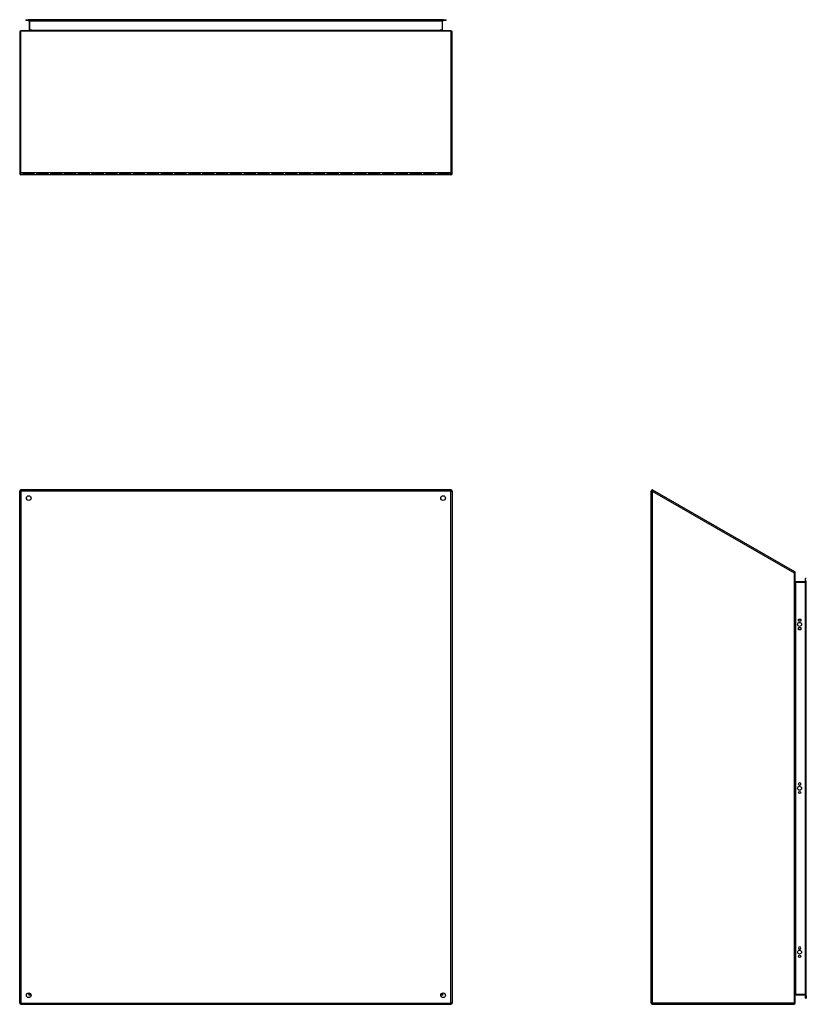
# Model space of a CAD drawing. Header units: inches. Extents: x 24 to 237, y 20 to 145.
# Tile 2 of 107: x 24 to 90, y 63 to 145. Entities that reach past the tile are written whole.
import ezdxf

# ---------------------------------------------------------------- set-up
doc = ezdxf.new("R2010")
doc.units = ezdxf.units.IN
doc.header["$MEASUREMENT"] = 0
doc.layers.add('Visible Edges(ANSI)', color=7, linetype='Continuous', lineweight=25)
doc.layers.add('Visible Tangent Edges(ANSI)', color=7, linetype='Continuous', lineweight=25)

msp = doc.modelspace()

# ---------------------------------------------------------------- linework, layer by layer
at = {"layer": 'Visible Edges(ANSI)'}
for p, q in [((24.722, 144.616), (24.918, 144.616)), ((24.722, 144.616), (24.722, 144.548)), ((24.918, 144.548), (24.722, 144.548)), ((59.501, 144.616), (24.918, 144.616)), ((24.918, 144.548), (59.501, 144.548)), ((25.008, 144.517), (25.008, 143.731)), ((59.412, 143.731), (59.412, 144.517)), ((59.501, 144.616), (59.698, 144.616)), ((59.698, 144.548), (59.501, 144.548)), ((59.698, 144.548), (59.698, 144.616)), ((24.21, 143.601), (24.21, 131.799)), ((60.111, 143.7), (24.309, 143.7)), ((60.21, 131.799), (60.21, 143.601)), ((60.111, 131.7), (24.309, 131.7)), ((25.443, 131.749), (24.442, 131.749)), ((24.442, 131.749), (24.442, 131.749)), ((24.442, 131.749), (24.442, 131.749)), ((24.442, 131.749), (25.443, 131.749)), ((25.443, 131.749), (25.443, 131.749)), ((25.443, 131.749), (25.443, 131.749)), ((26.594, 131.749), (25.593, 131.749)), ((25.593, 131.749), (25.593, 131.749)), ((25.593, 131.749), (25.593, 131.749)), ((25.593, 131.749), (26.594, 131.749)), ((26.594, 131.749), (26.594, 131.749)), ((26.594, 131.749), (26.594, 131.749)), ((27.745, 131.749), (26.744, 131.749)), ((26.744, 131.749), (26.744, 131.749)), ((26.744, 131.749), (26.744, 131.749)), ((26.744, 131.749), (27.745, 131.749)), ((27.745, 131.749), (27.745, 131.749)), ((27.745, 131.749), (27.745, 131.749)), ((28.896, 131.749), (27.895, 131.749)), ((27.895, 131.749), (27.895, 131.749)), ((27.895, 131.749), (27.895, 131.749)), ((27.895, 131.749), (28.896, 131.749)), ((28.896, 131.749), (28.896, 131.749)), ((28.896, 131.749), (28.896, 131.749)), ((30.047, 131.749), (29.046, 131.749)), ((29.046, 131.749), (29.046, 131.749)), ((29.046, 131.749), (29.046, 131.749)), ((29.046, 131.749), (30.047, 131.749)), ((30.047, 131.749), (30.047, 131.749)), ((30.047, 131.749), (30.047, 131.749)), ((31.199, 131.749), (30.198, 131.749)), ((30.198, 131.749), (30.198, 131.749)), ((30.198, 131.749), (30.198, 131.749)), ((30.198, 131.749), (31.199, 131.749)), ((31.199, 131.749), (31.199, 131.749)), ((31.199, 131.749), (31.199, 131.749)), ((32.35, 131.749), (31.349, 131.749)), ((31.349, 131.749), (31.349, 131.749)), ((31.349, 131.749), (31.349, 131.749)), ((31.349, 131.749), (32.35, 131.749)), ((32.35, 131.749), (32.35, 131.749)), ((32.35, 131.749), (32.35, 131.749)), ((33.501, 131.749), (32.5, 131.749)), ((32.5, 131.749), (32.5, 131.749)), ((32.5, 131.749), (32.5, 131.749)), ((32.5, 131.749), (33.501, 131.749)), ((33.501, 131.749), (33.501, 131.749)), ((33.501, 131.749), (33.501, 131.749)), ((34.652, 131.749), (33.651, 131.749)), ((33.651, 131.749), (33.651, 131.749)), ((33.651, 131.749), (33.651, 131.749)), ((33.651, 131.749), (34.652, 131.749)), ((34.652, 131.749), (34.652, 131.749)), ((34.652, 131.749), (34.652, 131.749)), ((35.803, 131.749), (34.802, 131.749)), ((34.802, 131.749), (34.802, 131.749)), ((34.802, 131.749), (34.802, 131.749)), ((34.802, 131.749), (35.803, 131.749)), ((35.803, 131.749), (35.803, 131.749)), ((35.803, 131.749), (35.803, 131.749)), ((36.954, 131.749), (35.953, 131.749)), ((35.953, 131.749), (35.953, 131.749)), ((35.953, 131.749), (35.953, 131.749)), ((35.953, 131.749), (36.954, 131.749)), ((36.954, 131.749), (36.954, 131.749)), ((36.954, 131.749), (36.954, 131.749)), ((38.106, 131.749), (37.105, 131.749)), ((37.105, 131.749), (37.105, 131.749)), ((37.105, 131.749), (37.105, 131.749)), ((37.105, 131.749), (38.106, 131.749)), ((38.106, 131.749), (38.106, 131.749)), ((38.106, 131.749), (38.106, 131.749)), ((39.257, 131.749), (38.256, 131.749)), ((38.256, 131.749), (38.256, 131.749)), ((38.256, 131.749), (38.256, 131.749)), ((38.256, 131.749), (39.257, 131.749)), ((39.257, 131.749), (39.257, 131.749)), ((39.257, 131.749), (39.257, 131.749)), ((40.408, 131.749), (39.407, 131.749)), ((39.407, 131.749), (39.407, 131.749)), ((39.407, 131.749), (39.407, 131.749)), ((39.407, 131.749), (40.408, 131.749)), ((40.408, 131.749), (40.408, 131.749)), ((40.408, 131.749), (40.408, 131.749)), ((41.559, 131.749), (40.558, 131.749)), ((40.558, 131.749), (40.558, 131.749)), ((40.558, 131.749), (40.558, 131.749)), ((40.558, 131.749), (41.559, 131.749)), ((41.559, 131.749), (41.559, 131.749)), ((41.559, 131.749), (41.559, 131.749)), ((42.71, 131.749), (41.709, 131.749)), ((41.709, 131.749), (41.709, 131.749)), ((41.709, 131.749), (41.709, 131.749)), ((41.709, 131.749), (42.71, 131.749)), ((42.71, 131.749), (42.71, 131.749)), ((42.71, 131.749), (42.71, 131.749)), ((43.861, 131.749), (42.86, 131.749)), ((42.86, 131.749), (42.86, 131.749)), ((42.86, 131.749), (42.86, 131.749)), ((42.86, 131.749), (43.861, 131.749)), ((43.861, 131.749), (43.861, 131.749)), ((43.861, 131.749), (43.861, 131.749)), ((45.013, 131.749), (44.011, 131.749)), ((44.011, 131.749), (44.011, 131.749)), ((44.011, 131.749), (44.011, 131.749)), ((44.011, 131.749), (45.013, 131.749)), ((45.013, 131.749), (45.013, 131.749)), ((45.013, 131.749), (45.013, 131.749)), ((46.164, 131.749), (45.163, 131.749)), ((45.163, 131.749), (45.163, 131.749)), ((45.163, 131.749), (45.163, 131.749)), ((45.163, 131.749), (46.164, 131.749)), ((46.164, 131.749), (46.164, 131.749)), ((46.164, 131.749), (46.164, 131.749)), ((47.315, 131.749), (46.314, 131.749)), ((46.314, 131.749), (46.314, 131.749)), ((46.314, 131.749), (46.314, 131.749)), ((46.314, 131.749), (47.315, 131.749)), ((47.315, 131.749), (47.315, 131.749)), ((47.315, 131.749), (47.315, 131.749)), ((48.466, 131.749), (47.465, 131.749)), ((47.465, 131.749), (47.465, 131.749)), ((47.465, 131.749), (47.465, 131.749)), ((47.465, 131.749), (48.466, 131.749)), ((48.466, 131.749), (48.466, 131.749)), ((48.466, 131.749), (48.466, 131.749)), ((49.617, 131.749), (48.616, 131.749)), ((48.616, 131.749), (48.616, 131.749)), ((48.616, 131.749), (48.616, 131.749)), ((48.616, 131.749), (49.617, 131.749)), ((49.617, 131.749), (49.617, 131.749)), ((49.617, 131.749), (49.617, 131.749)), ((50.768, 131.749), (49.767, 131.749)), ((49.767, 131.749), (49.767, 131.749)), ((49.767, 131.749), (49.767, 131.749)), ((49.767, 131.749), (50.768, 131.749)), ((50.768, 131.749), (50.768, 131.749)), ((50.768, 131.749), (50.768, 131.749)), ((51.92, 131.749), (50.918, 131.749)), ((50.918, 131.749), (50.918, 131.749)), ((50.918, 131.749), (50.918, 131.749)), ((50.918, 131.749), (51.92, 131.749)), ((51.92, 131.749), (51.92, 131.749)), ((51.92, 131.749), (51.92, 131.749)), ((53.071, 131.749), (52.07, 131.749)), ((52.07, 131.749), (52.07, 131.749)), ((52.07, 131.749), (52.07, 131.749)), ((52.07, 131.749), (53.071, 131.749)), ((53.071, 131.749), (53.071, 131.749)), ((53.071, 131.749), (53.071, 131.749)), ((54.222, 131.749), (53.221, 131.749)), ((53.221, 131.749), (53.221, 131.749)), ((53.221, 131.749), (53.221, 131.749)), ((53.221, 131.749), (54.222, 131.749)), ((54.222, 131.749), (54.222, 131.749)), ((54.222, 131.749), (54.222, 131.749)), ((55.373, 131.749), (54.372, 131.749)), ((54.372, 131.749), (54.372, 131.749)), ((54.372, 131.749), (54.372, 131.749)), ((54.372, 131.749), (55.373, 131.749)), ((55.373, 131.749), (55.373, 131.749)), ((55.373, 131.749), (55.373, 131.749)), ((56.524, 131.749), (55.523, 131.749)), ((55.523, 131.749), (55.523, 131.749)), ((55.523, 131.749), (55.523, 131.749)), ((55.523, 131.749), (56.524, 131.749)), ((56.524, 131.749), (56.524, 131.749)), ((56.524, 131.749), (56.524, 131.749)), ((57.675, 131.749), (56.674, 131.749)), ((56.674, 131.749), (56.674, 131.749)), ((56.674, 131.749), (56.674, 131.749)), ((56.674, 131.749), (57.675, 131.749)), ((57.675, 131.749), (57.675, 131.749)), ((57.675, 131.749), (57.675, 131.749)), ((58.827, 131.749), (57.825, 131.749)), ((57.825, 131.749), (57.825, 131.749)), ((57.825, 131.749), (57.825, 131.749)), ((57.825, 131.749), (58.827, 131.749)), ((58.827, 131.749), (58.827, 131.749)), ((58.827, 131.749), (58.827, 131.749)), ((59.978, 131.749), (58.977, 131.749)), ((58.977, 131.749), (58.977, 131.749)), ((58.977, 131.749), (58.977, 131.749)), ((58.977, 131.749), (59.978, 131.749)), ((59.978, 131.749), (59.978, 131.749)), ((59.978, 131.749), (59.978, 131.749)), ((24.21, 62.682), (24.21, 105.34)), ((60.111, 105.439), (24.309, 105.439)), ((25.443, 105.426), (24.442, 105.426)), ((24.442, 105.426), (24.442, 105.426)), ((24.442, 105.426), (25.443, 105.426)), ((24.442, 105.425), (24.442, 105.425)), ((25.443, 105.426), (25.443, 105.426)), ((25.443, 105.426), (25.443, 105.426)), ((26.594, 105.426), (25.593, 105.426)), ((25.593, 105.426), (25.593, 105.426)), ((25.593, 105.426), (26.594, 105.426)), ((25.593, 105.425), (25.593, 105.425)), ((26.594, 105.426), (26.594, 105.426)), ((26.594, 105.426), (26.594, 105.426)), ((27.745, 105.426), (26.744, 105.426)), ((26.744, 105.426), (26.744, 105.426)), ((26.744, 105.426), (27.745, 105.426)), ((26.744, 105.425), (26.744, 105.425)), ((27.745, 105.426), (27.745, 105.426)), ((27.745, 105.426), (27.745, 105.426)), ((28.896, 105.426), (27.895, 105.426)), ((27.895, 105.426), (27.895, 105.426)), ((27.895, 105.426), (28.896, 105.426)), ((27.895, 105.425), (27.895, 105.425)), ((28.896, 105.426), (28.896, 105.426)), ((28.896, 105.426), (28.896, 105.426)), ((30.047, 105.426), (29.046, 105.426)), ((29.046, 105.426), (29.046, 105.426)), ((29.046, 105.426), (30.047, 105.426)), ((29.046, 105.425), (29.046, 105.425)), ((30.047, 105.426), (30.047, 105.426)), ((30.047, 105.426), (30.047, 105.426)), ((31.199, 105.426), (30.198, 105.426)), ((30.198, 105.426), (30.198, 105.426)), ((30.198, 105.426), (31.199, 105.426)), ((30.198, 105.425), (30.198, 105.425)), ((31.199, 105.426), (31.199, 105.426)), ((31.199, 105.426), (31.199, 105.426)), ((32.35, 105.426), (31.349, 105.426)), ((31.349, 105.426), (31.349, 105.426)), ((31.349, 105.426), (32.35, 105.426)), ((31.349, 105.425), (31.349, 105.425)), ((32.35, 105.426), (32.35, 105.426)), ((32.35, 105.426), (32.35, 105.426)), ((33.501, 105.426), (32.5, 105.426)), ((32.5, 105.426), (32.5, 105.426)), ((32.5, 105.426), (33.501, 105.426)), ((32.5, 105.425), (32.5, 105.425)), ((33.501, 105.426), (33.501, 105.426)), ((33.501, 105.426), (33.501, 105.426)), ((34.652, 105.426), (33.651, 105.426)), ((33.651, 105.426), (33.651, 105.426)), ((33.651, 105.426), (34.652, 105.426)), ((33.651, 105.425), (33.651, 105.425)), ((34.652, 105.426), (34.652, 105.426)), ((34.652, 105.426), (34.652, 105.426)), ((35.803, 105.426), (34.802, 105.426)), ((34.802, 105.426), (34.802, 105.426)), ((34.802, 105.426), (35.803, 105.426)), ((34.802, 105.425), (34.802, 105.425)), ((35.803, 105.426), (35.803, 105.426)), ((35.803, 105.426), (35.803, 105.426)), ((35.953, 105.433), (35.953, 105.433)), ((36.954, 105.426), (35.953, 105.426)), ((35.953, 105.426), (36.954, 105.426)), ((35.953, 105.425), (35.953, 105.425)), ((36.954, 105.426), (36.954, 105.426)), ((36.954, 105.426), (36.954, 105.426)), ((37.105, 105.433), (37.105, 105.433)), ((38.106, 105.426), (37.105, 105.426)), ((37.105, 105.426), (38.106, 105.426)), ((37.105, 105.425), (37.105, 105.425)), ((38.106, 105.426), (38.106, 105.426)), ((38.106, 105.426), (38.106, 105.426)), ((38.256, 105.433), (38.256, 105.433)), ((39.257, 105.426), (38.256, 105.426)), ((38.256, 105.426), (39.257, 105.426)), ((38.256, 105.425), (38.256, 105.425)), ((39.257, 105.426), (39.257, 105.426)), ((39.257, 105.426), (39.257, 105.426)), ((40.408, 105.426), (39.407, 105.426)), ((39.407, 105.426), (39.407, 105.426)), ((39.407, 105.426), (39.407, 105.426)), ((39.407, 105.426), (40.408, 105.426)), ((40.408, 105.426), (40.408, 105.426)), ((40.408, 105.426), (40.408, 105.426)), ((41.559, 105.426), (40.558, 105.426)), ((40.558, 105.426), (40.558, 105.426)), ((40.558, 105.426), (40.558, 105.426)), ((40.558, 105.426), (41.559, 105.426)), ((41.559, 105.426), (41.559, 105.426)), ((41.559, 105.426), (41.559, 105.426)), ((42.71, 105.426), (41.709, 105.426)), ((41.709, 105.426), (41.709, 105.426)), ((41.709, 105.426), (41.709, 105.426)), ((41.709, 105.426), (42.71, 105.426)), ((42.71, 105.426), (42.71, 105.426)), ((42.71, 105.426), (42.71, 105.426)), ((43.861, 105.426), (42.86, 105.426)), ((42.86, 105.426), (42.86, 105.426)), ((42.86, 105.426), (42.86, 105.426)), ((42.86, 105.426), (43.861, 105.426)), ((43.861, 105.426), (43.861, 105.426)), ((43.861, 105.426), (43.861, 105.426)), ((45.013, 105.426), (44.011, 105.426)), ((44.011, 105.426), (44.011, 105.426)), ((44.011, 105.426), (44.011, 105.426)), ((44.011, 105.426), (45.013, 105.426)), ((45.013, 105.426), (45.013, 105.426)), ((45.013, 105.426), (45.013, 105.426)), ((46.164, 105.426), (45.163, 105.426)), ((45.163, 105.426), (45.163, 105.426)), ((45.163, 105.426), (45.163, 105.426)), ((45.163, 105.426), (46.164, 105.426)), ((46.164, 105.426), (46.164, 105.426)), ((46.164, 105.426), (46.164, 105.426)), ((46.314, 105.433), (46.314, 105.433)), ((47.315, 105.426), (46.314, 105.426)), ((46.314, 105.426), (47.315, 105.426)), ((46.314, 105.425), (46.314, 105.425)), ((47.315, 105.426), (47.315, 105.426)), ((47.315, 105.426), (47.315, 105.426)), ((47.465, 105.433), (47.465, 105.433)), ((48.466, 105.426), (47.465, 105.426)), ((47.465, 105.426), (48.466, 105.426)), ((47.465, 105.425), (47.465, 105.425)), ((48.466, 105.426), (48.466, 105.426)), ((48.466, 105.426), (48.466, 105.426)), ((49.617, 105.426), (48.616, 105.426)), ((48.616, 105.426), (48.616, 105.426)), ((48.616, 105.426), (49.617, 105.426)), ((48.616, 105.425), (48.616, 105.425)), ((49.617, 105.426), (49.617, 105.426)), ((49.617, 105.426), (49.617, 105.426)), ((50.768, 105.426), (49.767, 105.426)), ((49.767, 105.426), (49.767, 105.426)), ((49.767, 105.426), (50.768, 105.426)), ((49.767, 105.425), (49.767, 105.425)), ((50.768, 105.426), (50.768, 105.426)), ((50.768, 105.426), (50.768, 105.426)), ((51.92, 105.426), (50.918, 105.426)), ((50.918, 105.426), (50.918, 105.426)), ((50.918, 105.426), (51.92, 105.426)), ((50.918, 105.425), (50.918, 105.425)), ((51.92, 105.426), (51.92, 105.426)), ((51.92, 105.426), (51.92, 105.426)), ((53.071, 105.426), (52.07, 105.426)), ((52.07, 105.426), (52.07, 105.426)), ((52.07, 105.426), (53.071, 105.426)), ((52.07, 105.425), (52.07, 105.425)), ((53.071, 105.426), (53.071, 105.426)), ((53.071, 105.426), (53.071, 105.426)), ((54.222, 105.426), (53.221, 105.426)), ((53.221, 105.426), (53.221, 105.426)), ((53.221, 105.426), (54.222, 105.426)), ((53.221, 105.425), (53.221, 105.425)), ((54.222, 105.426), (54.222, 105.426)), ((54.222, 105.426), (54.222, 105.426)), ((55.373, 105.426), (54.372, 105.426)), ((54.372, 105.426), (54.372, 105.426)), ((54.372, 105.426), (55.373, 105.426)), ((54.372, 105.425), (54.372, 105.425)), ((55.373, 105.426), (55.373, 105.426)), ((55.373, 105.426), (55.373, 105.426)), ((56.524, 105.426), (55.523, 105.426)), ((55.523, 105.426), (55.523, 105.426)), ((55.523, 105.426), (56.524, 105.426)), ((55.523, 105.425), (55.523, 105.425)), ((56.524, 105.426), (56.524, 105.426)), ((56.524, 105.426), (56.524, 105.426)), ((57.675, 105.426), (56.674, 105.426)), ((56.674, 105.426), (56.674, 105.426)), ((56.674, 105.426), (57.675, 105.426)), ((56.674, 105.425), (56.674, 105.425)), ((57.675, 105.426), (57.675, 105.426)), ((57.675, 105.426), (57.675, 105.426)), ((58.827, 105.426), (57.825, 105.426)), ((57.825, 105.426), (57.825, 105.426)), ((57.825, 105.426), (58.827, 105.426)), ((57.825, 105.425), (57.825, 105.425)), ((58.827, 105.426), (58.827, 105.426)), ((58.827, 105.426), (58.827, 105.426)), ((59.978, 105.426), (58.977, 105.426)), ((58.977, 105.426), (58.977, 105.426)), ((58.977, 105.426), (59.978, 105.426)), ((58.977, 105.425), (58.977, 105.425)), ((59.978, 105.426), (59.978, 105.426)), ((59.978, 105.426), (59.978, 105.426)), ((60.21, 105.34), (60.21, 62.682)), ((76.773, 62.682), (76.773, 105.34)), ((88.724, 98.612), (76.922, 105.426)), ((88.773, 62.682), (88.773, 98.526)), ((89.591, 97.785), (88.804, 97.785)), ((89.622, 97.874), (89.622, 98.071)), ((89.69, 98.071), (89.622, 98.071)), ((89.622, 97.874), (89.622, 63.292)), ((89.69, 63.292), (89.69, 97.874)), ((89.036, 94.491), (89.036, 94.678)), ((89.036, 94.678), (89.223, 94.678)), ((89.223, 94.491), (89.036, 94.491)), ((89.223, 94.678), (89.223, 94.491)), ((89.036, 93.791), (89.036, 93.978)), ((89.036, 93.978), (89.223, 93.978)), ((89.223, 93.791), (89.036, 93.791)), ((89.223, 93.978), (89.223, 93.791)), ((89.036, 80.927), (89.036, 80.94)), ((89.223, 80.94), (89.223, 80.927)), ((89.036, 67.275), (89.036, 67.288)), ((89.223, 67.288), (89.223, 67.275)), ((25.076, 63.48), (25.076, 63.49)), ((25.107, 63.449), (25.116, 63.449)), ((59.303, 63.449), (59.313, 63.449)), ((59.344, 63.48), (59.344, 63.49)), ((88.804, 63.381), (89.591, 63.381)), ((89.622, 63.095), (89.622, 63.292)), ((89.69, 63.292), (89.69, 63.095)), ((24.309, 62.583), (60.111, 62.583)), ((76.872, 62.583), (88.674, 62.583)), ((89.622, 63.095), (89.69, 63.095))]:
    msp.add_line(p, q, dxfattribs=at)
at = {"layer": 'Visible Edges(ANSI)', "flags": 128}
msp.add_lwpolyline([(88.773, 63.35), (88.773, 63.352), (88.774, 63.354), (88.774, 63.355), (88.774, 63.357), (88.775, 63.359), (88.775, 63.361), (88.776, 63.362), (88.777, 63.364), (88.777, 63.366), (88.778, 63.367), (88.779, 63.369), (88.781, 63.37), (88.782, 63.372), (88.783, 63.373), (88.785, 63.374), (88.787, 63.376), (88.789, 63.377), (88.79, 63.378), (88.793, 63.379), (88.795, 63.38), (88.797, 63.38), (88.799, 63.381), (88.802, 63.381), (88.804, 63.381)], dxfattribs=at)
at = {"layer": 'Visible Edges(ANSI)'}
for centre, radius in [((24.96, 104.761), 0.195), ((59.46, 104.761), 0.195), ((89.129, 94.235), 0.165), ((89.129, 80.583), 0.165), ((89.129, 80.233), 0.0935), ((89.129, 66.932), 0.165), ((89.129, 66.582), 0.0935), ((24.96, 63.333), 0.195), ((59.46, 63.333), 0.195)]:
    msp.add_circle(centre, radius, dxfattribs=at)
for centre, radius, start, end in [((24.977, 144.517), 0.031, 0, 90), ((59.443, 144.517), 0.031, 90, 180), ((24.309, 143.601), 0.099, 90, 180), ((24.977, 143.731), 0.031, 270, 0), ((59.443, 143.731), 0.031, 180, 270), ((60.111, 143.601), 0.099, 0, 90), ((24.309, 131.799), 0.099, 180, 270), ((60.111, 131.799), 0.099, 270, 0), ((24.309, 105.34), 0.099, 90, 180), ((60.111, 105.34), 0.099, 0, 90), ((76.872, 105.34), 0.099, 60, 180), ((88.674, 98.526), 0.099, 0, 60), ((88.804, 97.816), 0.031, 180, 270), ((89.591, 97.816), 0.031, 270, 0), ((89.129, 80.94), 0.0935, 0, 180), ((89.129, 80.927), 0.0935, 180, 0), ((89.129, 67.288), 0.0935, 0, 180), ((89.129, 67.275), 0.0935, 180, 0), ((25.107, 63.48), 0.031, 180, 270), ((59.313, 63.48), 0.031, 270, 0), ((89.591, 63.35), 0.031, 0, 90), ((24.309, 62.682), 0.099, 180, 270), ((60.111, 62.682), 0.099, 270, 0), ((76.872, 62.682), 0.099, 180, 270), ((88.674, 62.682), 0.099, 270, 0)]:
    msp.add_arc(centre, radius, start, end, dxfattribs=at)
at = {"layer": 'Visible Tangent Edges(ANSI)'}
for p, q in [((24.918, 144.548), (24.918, 144.616)), ((25.039, 144.517), (25.008, 144.517)), ((25.039, 144.548), (25.039, 144.517)), ((25.039, 143.731), (25.039, 144.517)), ((25.039, 144.517), (59.381, 144.517)), ((59.381, 144.517), (59.381, 144.548)), ((59.381, 144.517), (59.381, 143.731)), ((59.412, 144.517), (59.381, 144.517)), ((59.501, 144.616), (59.501, 144.548)), ((24.309, 143.7), (24.309, 143.65)), ((60.111, 143.65), (24.309, 143.65)), ((24.309, 131.848), (24.309, 143.65)), ((25.039, 143.731), (25.008, 143.731)), ((25.208, 143.731), (25.039, 143.731)), ((25.208, 143.731), (59.212, 143.731)), ((59.381, 143.731), (59.212, 143.731)), ((59.381, 143.731), (59.412, 143.731)), ((60.111, 143.65), (60.111, 143.7)), ((60.111, 143.65), (60.111, 131.848)), ((24.309, 131.848), (24.309, 131.7)), ((60.111, 131.848), (24.309, 131.848)), ((60.111, 131.7), (60.111, 131.848)), ((24.21, 105.34), (24.309, 105.34)), ((24.309, 105.439), (24.309, 105.34)), ((60.111, 105.34), (24.309, 105.34)), ((24.309, 105.34), (24.309, 62.682)), ((60.111, 105.34), (60.111, 105.439)), ((60.111, 105.34), (60.21, 105.34)), ((60.111, 62.682), (60.111, 105.34)), ((76.773, 105.34), (76.872, 105.34)), ((76.922, 105.426), (76.872, 105.34)), ((76.872, 105.34), (88.674, 98.526)), ((76.872, 105.34), (76.872, 62.682)), ((88.724, 98.612), (88.674, 98.526)), ((88.674, 98.526), (88.674, 62.682)), ((88.674, 98.526), (88.773, 98.526)), ((88.804, 97.785), (88.804, 97.754)), ((88.804, 97.754), (89.591, 97.754)), ((88.804, 97.709), (88.804, 97.754)), ((88.804, 97.709), (88.804, 63.457)), ((89.591, 97.754), (89.591, 97.785)), ((89.622, 97.754), (89.591, 97.754)), ((89.591, 97.754), (89.591, 63.412)), ((89.622, 97.874), (89.69, 97.874)), ((24.977, 63.449), (24.977, 63.527)), ((24.977, 63.35), (25.076, 63.48)), ((25.107, 63.449), (24.977, 63.35)), ((24.977, 63.449), (24.977, 63.35)), ((25.154, 63.35), (24.977, 63.35)), ((59.443, 63.35), (59.265, 63.35)), ((59.443, 63.35), (59.313, 63.449)), ((59.344, 63.48), (59.443, 63.35)), ((59.443, 63.527), (59.443, 63.449)), ((59.443, 63.35), (59.443, 63.449)), ((88.804, 63.412), (88.804, 63.457)), ((88.804, 63.412), (88.804, 63.381)), ((89.591, 63.412), (88.804, 63.412)), ((89.591, 63.412), (89.622, 63.412)), ((89.591, 63.381), (89.591, 63.412)), ((89.69, 63.292), (89.622, 63.292)), ((24.309, 62.682), (24.21, 62.682)), ((24.309, 62.682), (24.309, 62.583)), ((24.309, 62.682), (60.111, 62.682)), ((60.21, 62.682), (60.111, 62.682)), ((60.111, 62.583), (60.111, 62.682)), ((76.872, 62.682), (76.773, 62.682)), ((88.674, 62.682), (76.872, 62.682)), ((76.872, 62.583), (76.872, 62.682)), ((88.674, 62.682), (88.674, 62.583)), ((88.773, 62.682), (88.674, 62.682))]:
    msp.add_line(p, q, dxfattribs=at)
at = {"layer": 'Visible Tangent Edges(ANSI)', "flags": 128}
msp.add_lwpolyline([(88.804, 63.412), (88.802, 63.412), (88.799, 63.411), (88.797, 63.411), (88.795, 63.409), (88.793, 63.408), (88.79, 63.406), (88.789, 63.404), (88.787, 63.401), (88.785, 63.399), (88.783, 63.396), (88.782, 63.393), (88.781, 63.39), (88.779, 63.387), (88.778, 63.384), (88.777, 63.381), (88.777, 63.378), (88.776, 63.374), (88.775, 63.371), (88.775, 63.368), (88.774, 63.364), (88.774, 63.361), (88.774, 63.357), (88.773, 63.354), (88.773, 63.35)], dxfattribs=at)
at = {"layer": 'Visible Tangent Edges(ANSI)'}
for centre, major_axis, start_param, end_param in [((24.309, 143.601), (-0.099, 0), 4.712389, 6.283185), ((24.977, 143.731), (0.062, 0), 4.712389, 6.283185), ((59.443, 143.731), (-0.062, 0), 0, 1.570796), ((60.111, 143.601), (0.099, 0), 0, 1.570796), ((24.309, 131.799), (-0.099, 0), 4.712389, 6.283185), ((60.111, 131.799), (0.099, 0), 0, 1.570796), ((88.804, 97.816), (0, -0.062), 4.712389, 6.283185)]:
    msp.add_ellipse(centre, major_axis=major_axis, ratio=0.5, start_param=start_param, end_param=end_param, dxfattribs=at)

doc.saveas('drawing.dxf')
